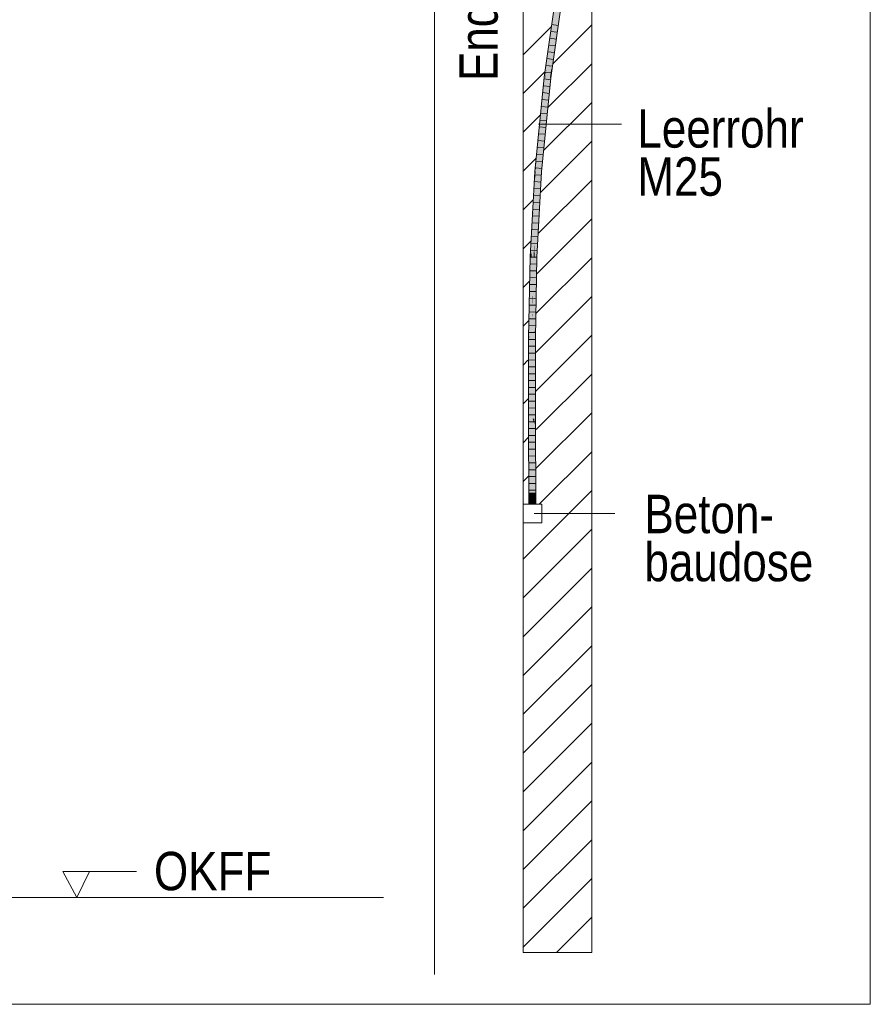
# Model space of a CAD drawing. Extents: x -620 to 300, y 62 to 1107.
# Tile 132 of 256: x 169 to 200, y 616 to 652. Entities that reach past the tile are written whole.
import ezdxf
from ezdxf.lldxf.tags import DXFTag

# ---------------------------------------------------------------- set-up
doc = ezdxf.new("R2010")
doc.units = 0
doc.layers.get('0').update_dxf_attribs({"lineweight": 35})
for name, color, linetype, lineweight, true_color in [('E_Betonbaudose', 1, 'Continuous', 13, 0xff0000), ('E_Detail_Beschriftung', 7, 'Continuous', 13, 0x009900), ('E_Detail_Wandschraffur', 7, 'Continuous', 5, 0xc0c0c0), ('E_Leerrohr 25-A06G9G0X8I', 7, 'Continuous', 9, 0xff8000), ('E_Leerrohr 25-Shading', 7, 'Continuous', 9, 0xff8000)]:
    doc.layers.add(name, color=color, linetype=linetype, lineweight=lineweight, true_color=true_color)
doc.layers.add('E_Detail_Linie_Text_Bem', color=7, linetype='Continuous', lineweight=13)
doc.styles.get("Standard").update_dxf_attribs({"font": 'ARIALN.TTF'})
tags = doc.linetypes.add('fein_strichliert', pattern=[4, 1, -2, 1]).pattern_tags.tags
tags[8:9] = [DXFTag(74, 4), DXFTag(75, 0), DXFTag(340, '0'), DXFTag(46, 0.0), DXFTag(50, 0.0), DXFTag(44, 0.0), DXFTag(45, 0.0)]
tags[6:7] = [DXFTag(74, 4), DXFTag(75, 0), DXFTag(340, '0'), DXFTag(46, 0.0), DXFTag(50, 0.0), DXFTag(44, 0.0), DXFTag(45, 0.0)]
tags[4:5] = [DXFTag(74, 4), DXFTag(75, 0), DXFTag(340, '0'), DXFTag(46, 0.0), DXFTag(50, 0.0), DXFTag(44, 0.0), DXFTag(45, 0.0)]
tags = doc.linetypes.add('fein_strichliert-A06G9G0V8I', pattern=[4, 1, -2, 1]).pattern_tags.tags
tags[8:9] = [DXFTag(74, 4), DXFTag(75, 0), DXFTag(340, '0'), DXFTag(46, 0.0), DXFTag(50, 0.0), DXFTag(44, 0.0), DXFTag(45, 0.0)]
tags[6:7] = [DXFTag(74, 4), DXFTag(75, 0), DXFTag(340, '0'), DXFTag(46, 0.0), DXFTag(50, 0.0), DXFTag(44, 0.0), DXFTag(45, 0.0)]
tags[4:5] = [DXFTag(74, 4), DXFTag(75, 0), DXFTag(340, '0'), DXFTag(46, 0.0), DXFTag(50, 0.0), DXFTag(44, 0.0), DXFTag(45, 0.0)]
tags = doc.linetypes.add('STRICHPUNKT2-A06G9G0Y8I', pattern=[12.7, 6.35, -3.175, 0, -3.175]).pattern_tags.tags
tags[10:11] = [DXFTag(74, 4), DXFTag(75, 0), DXFTag(340, '0'), DXFTag(46, 0.0), DXFTag(50, 0.0), DXFTag(44, 0.0), DXFTag(45, 0.0)]
tags[8:9] = [DXFTag(74, 4), DXFTag(75, 0), DXFTag(340, '0'), DXFTag(46, 0.0), DXFTag(50, 0.0), DXFTag(44, 0.0), DXFTag(45, 0.0)]
tags[6:7] = [DXFTag(74, 4), DXFTag(75, 0), DXFTag(340, '0'), DXFTag(46, 0.0), DXFTag(50, 0.0), DXFTag(44, 0.0), DXFTag(45, 0.0)]
tags[4:5] = [DXFTag(74, 4), DXFTag(75, 0), DXFTag(340, '0'), DXFTag(46, 0.0), DXFTag(50, 0.0), DXFTag(44, 0.0), DXFTag(45, 0.0)]

# ---------------------------------------------------------------- blocks, each defined once
blk = doc.blocks.new('Shading-A06G9FMP8I', base_point=(188.199, 722.684))
at = {"layer": 'E_Leerrohr 25-Shading', "color": 31, "true_color": 0xfabd7f}
for points in [[(189.204, 653.665), (188.866, 651.281), (189.292, 653.653), (188.851, 650.547)], [(189.358, 653.643), (189.292, 653.653), (188.866, 650.026), (188.851, 650.547)], [(189.358, 653.643), (188.866, 650.026), (189.363, 653.525)], [(188.851, 650.547), (188.866, 651.281), (188.661, 649.737), (188.693, 650.064)], [(188.851, 650.547), (188.661, 649.737), (188.734, 649.728)], [(188.851, 650.547), (188.734, 649.728), (188.866, 650.026), (188.822, 649.717)], [(188.693, 650.064), (188.646, 649.738), (188.661, 649.737)], [(188.646, 649.738), (188.39, 647.132), (188.396, 646.293), (188.34, 646.298)], [(188.661, 649.737), (188.646, 649.738), (188.396, 646.293)], [(188.734, 649.728), (188.661, 649.737), (188.396, 646.293)], [(188.396, 646.293), (188.484, 646.286), (188.734, 649.728), (188.822, 649.717)], [(188.39, 647.132), (188.308, 646.3), (188.34, 646.298)], [(188.248, 643.62), (188.396, 646.293), (188.254, 643.986), (188.34, 646.298)], [(188.396, 646.293), (188.248, 643.62), (188.312, 643.182), (188.265, 643.184)], [(188.34, 646.298), (188.308, 646.3), (188.254, 643.986), (188.267, 644.774)], [(188.267, 644.774), (188.308, 646.3), (188.285, 645.882)], [(188.396, 646.293), (188.312, 643.182), (188.484, 646.286)], [(188.285, 645.882), (188.25, 644.838), (188.224, 643.186), (188.223, 643.186)], [(188.285, 645.882), (188.224, 643.186), (188.267, 644.774)], [(188.25, 644.838), (188.285, 645.882), (188.259, 645.427)], [(188.259, 645.427), (188.195, 643.187), (188.25, 644.838)], [(188.195, 643.187), (188.259, 645.427), (188.198, 643.357), (188.248, 645.222)], [(188.248, 645.222), (188.227, 644.842), (188.198, 643.357), (188.213, 644.281)], [(188.213, 644.281), (188.219, 644.707), (188.154, 643.188), (188.146, 643.383)], [(188.25, 644.838), (188.195, 643.187), (188.223, 643.186)], [(188.227, 644.842), (188.219, 644.707), (188.213, 644.281)], [(188.254, 643.986), (188.267, 644.774), (188.224, 643.186)], [(188.213, 644.281), (188.154, 643.188), (188.185, 643.187)], [(188.185, 643.187), (188.193, 643.187), (188.213, 644.281), (188.198, 643.357)], [(188.248, 643.62), (188.254, 643.986), (188.224, 643.186)], [(188.248, 643.62), (188.224, 643.186), (188.265, 643.184)], [(188.084, 640.241), (188.136, 643.189), (188.081, 640.423)], [(188.084, 640.241), (188.167, 640.964), (188.136, 643.189), (188.172, 641.571)], [(188.146, 643.383), (188.136, 643.189), (188.154, 643.188)], [(188.154, 643.188), (188.136, 643.189), (188.174, 641.763), (188.172, 641.571)], [(188.185, 643.187), (188.154, 643.188), (188.174, 641.763)], [(188.193, 643.187), (188.185, 643.187), (188.177, 641.486), (188.174, 641.763)], [(188.183, 641.097), (188.195, 643.187), (188.177, 641.486), (188.193, 643.187)], [(188.183, 641.097), (188.224, 643.186), (188.195, 643.187)], [(188.254, 640.24), (188.224, 643.186), (188.195, 640.24), (188.183, 641.097)], [(188.193, 643.187), (188.195, 643.187), (188.198, 643.357)], [(188.285, 641.771), (188.265, 643.184), (188.23, 642.615), (188.224, 643.186)], [(188.312, 643.182), (188.265, 643.184), (188.285, 641.771)], [(188.23, 642.615), (188.254, 640.24), (188.259, 640.486)], [(188.285, 641.771), (188.23, 642.615), (188.259, 640.486)], [(188.174, 641.763), (188.172, 641.571), (188.177, 641.486), (188.177, 641.379)], [(188.172, 641.571), (188.167, 640.964), (188.177, 641.379), (188.173, 641.013)], [(188.173, 641.013), (188.183, 641.097), (188.177, 641.379)], [(188.177, 641.379), (188.183, 641.097), (188.177, 641.486)], [(188.162, 640.24), (188.166, 640.24), (188.167, 640.964), (188.173, 641.013)], [(188.183, 641.097), (188.166, 640.24), (188.178, 640.24)], [(188.166, 640.24), (188.183, 641.097), (188.173, 641.013)], [(188.183, 641.097), (188.178, 640.24), (188.195, 640.24)], [(188.167, 640.964), (188.084, 640.241), (188.162, 640.24)], [(188.081, 640.423), (188.078, 640.241), (188.084, 640.241)], [(188.078, 640.241), (188.081, 637.503), (188.084, 640.241)], [(188.084, 640.241), (188.081, 637.503), (188.162, 640.24), (188.162, 640.116)], [(188.162, 640.116), (188.081, 637.503), (188.17, 637.293), (188.082, 637.293)], [(188.166, 640.24), (188.162, 640.116), (188.17, 637.293)], [(188.162, 640.116), (188.166, 640.24), (188.162, 640.24)], [(188.166, 640.24), (188.17, 637.293), (188.178, 640.24), (188.179, 637.293)], [(188.178, 640.24), (188.179, 637.293), (188.195, 640.24), (188.192, 637.293)], [(188.192, 637.293), (188.258, 637.294), (188.195, 640.24), (188.254, 640.24)], [(188.094, 634.18), (188.183, 634.18), (188.082, 637.293), (188.17, 637.293)], [(188.17, 637.293), (188.183, 634.18), (188.179, 637.293)], [(188.179, 637.293), (188.183, 634.18), (188.192, 637.293)], [(188.192, 637.293), (188.183, 634.18), (188.259, 637.059), (188.251, 634.18)], [(188.192, 637.293), (188.259, 637.059), (188.258, 637.294)], [(188.251, 634.18), (188.271, 634.18), (188.259, 637.059)]]:
    blk.add_solid(points, dxfattribs=at)
at = {"layer": 'E_Leerrohr 25-Shading', "color": 43, "true_color": 0xd7ab7f}
for points in [[(189.168, 653.67), (188.902, 651.798), (189.204, 653.665), (188.866, 651.281)], [(189.363, 653.525), (188.866, 650.026), (189.4, 653.522), (188.902, 650.023)], [(188.902, 651.798), (188.77, 650.843), (188.788, 650.803), (188.73, 650.444)], [(188.77, 650.843), (188.902, 651.798), (188.776, 650.913)], [(188.902, 651.798), (188.788, 650.803), (188.884, 651.546)], [(188.788, 650.803), (188.866, 651.281), (188.884, 651.546)], [(188.693, 650.064), (188.866, 651.281), (188.788, 650.803)], [(188.661, 650.103), (188.617, 649.742), (188.776, 650.913), (188.77, 650.843)], [(188.77, 650.843), (188.617, 649.742), (188.73, 650.444)], [(188.693, 650.064), (188.693, 650.064), (188.73, 650.444), (188.788, 650.803)], [(188.617, 649.742), (188.646, 649.738), (188.73, 650.444), (188.693, 650.064)], [(188.661, 650.103), (188.61, 649.743), (188.617, 649.742)], [(188.852, 649.713), (188.902, 650.023), (188.822, 649.717), (188.869, 650.026)], [(188.869, 650.026), (188.866, 650.026), (188.822, 649.717)], [(188.902, 650.023), (188.902, 650.023), (188.858, 649.712), (188.852, 649.713)], [(188.39, 647.132), (188.617, 649.742), (188.408, 647.44), (188.61, 649.743)], [(188.646, 649.738), (188.617, 649.742), (188.39, 647.132)], [(188.408, 647.44), (188.61, 649.743), (188.444, 648.062)], [(188.71, 648.385), (188.822, 649.717), (188.484, 646.286)], [(188.858, 649.712), (188.852, 649.713), (188.603, 647.12), (188.71, 648.385)], [(188.852, 649.713), (188.822, 649.717), (188.71, 648.385)], [(188.603, 647.12), (188.71, 648.385), (188.507, 646.285), (188.484, 646.286)], [(188.301, 646.301), (188.308, 646.3), (188.444, 648.062), (188.408, 647.44)], [(188.301, 646.301), (188.444, 648.062), (188.373, 647.336)], [(188.293, 646.301), (188.373, 647.336), (188.348, 647.08)], [(188.293, 646.301), (188.295, 646.301), (188.373, 647.336), (188.331, 646.731)], [(188.39, 647.132), (188.408, 647.44), (188.308, 646.3)], [(188.507, 646.285), (188.52, 646.284), (188.603, 647.12)], [(188.348, 647.08), (188.308, 646.676), (188.293, 646.301), (188.282, 646.302)], [(188.295, 646.301), (188.301, 646.301), (188.331, 646.731)], [(188.308, 646.676), (188.271, 646.303), (188.282, 646.302)], [(188.146, 643.383), (188.254, 645.906), (188.099, 643.19), (188.258, 646.074)], [(188.254, 645.906), (188.231, 645.002), (188.277, 646.303), (188.267, 645.911)], [(188.268, 645.642), (188.286, 646.108), (188.248, 645.222), (188.253, 645.391)], [(188.253, 645.42), (188.293, 646.301), (188.267, 645.911), (188.282, 646.302)], [(188.286, 646.108), (188.293, 646.301), (188.253, 645.391), (188.253, 645.42)], [(188.254, 645.906), (188.277, 646.303), (188.271, 646.303)], [(188.254, 645.906), (188.271, 646.303), (188.258, 646.074)], [(188.286, 646.108), (188.259, 645.427), (188.301, 646.301), (188.285, 645.882)], [(188.267, 645.911), (188.282, 646.302), (188.277, 646.303)], [(188.285, 645.882), (188.308, 646.3), (188.301, 646.301)], [(188.293, 646.301), (188.286, 646.108), (188.295, 646.301)], [(188.286, 646.108), (188.301, 646.301), (188.295, 646.301)], [(188.439, 645.199), (188.484, 646.286), (188.312, 643.182)], [(188.52, 646.284), (188.507, 646.285), (188.373, 643.617), (188.439, 645.199)], [(188.507, 646.285), (188.484, 646.286), (188.439, 645.199)], [(188.219, 644.707), (188.231, 645.002), (188.146, 643.383), (188.254, 645.906)], [(188.231, 645.002), (188.227, 644.842), (188.267, 645.911), (188.253, 645.42)], [(188.253, 645.42), (188.227, 644.842), (188.253, 645.391)], [(188.253, 645.391), (188.227, 644.842), (188.248, 645.222)], [(188.248, 645.222), (188.259, 645.427), (188.268, 645.642)], [(188.227, 644.842), (188.231, 645.002), (188.219, 644.707)], [(188.373, 643.617), (188.439, 645.199), (188.332, 643.182), (188.312, 643.182)], [(188.332, 643.182), (188.349, 643.181), (188.373, 643.617)], [(188.136, 643.189), (188.058, 641.098), (188.075, 640.241), (188.041, 640.242)], [(188.099, 643.19), (188.058, 641.098), (188.128, 643.189)], [(188.058, 641.098), (188.136, 643.189), (188.128, 643.189)], [(188.136, 643.189), (188.075, 640.241), (188.081, 640.423)], [(188.146, 643.383), (188.099, 643.19), (188.128, 643.189)], [(188.128, 643.189), (188.136, 643.189), (188.146, 643.383)], [(188.311, 642.559), (188.312, 643.182), (188.285, 641.771)], [(188.332, 643.182), (188.312, 643.182), (188.311, 642.559)], [(188.314, 642.614), (188.348, 643.126), (188.332, 643.182), (188.349, 643.181)], [(188.314, 642.614), (188.332, 643.182), (188.319, 642.808)], [(188.308, 641.096), (188.348, 643.126), (188.31, 641.992)], [(188.31, 641.992), (188.348, 643.126), (188.311, 642.46), (188.314, 642.614)], [(188.311, 642.559), (188.314, 642.614), (188.319, 642.808)], [(188.259, 640.486), (188.27, 640.816), (188.311, 642.559), (188.311, 642.46)], [(188.259, 640.486), (188.311, 642.559), (188.285, 641.771)], [(188.27, 640.816), (188.31, 641.992), (188.311, 642.46)], [(188.314, 642.614), (188.311, 642.559), (188.311, 642.46)], [(188.257, 640.286), (188.308, 641.096), (188.27, 640.816), (188.31, 641.992)], [(188.279, 640.239), (188.308, 641.096), (188.256, 640.24), (188.257, 640.286)], [(188.279, 640.239), (188.291, 640.239), (188.308, 641.096)], [(188.27, 640.816), (188.263, 640.598), (188.257, 640.286), (188.254, 640.24)], [(188.075, 640.241), (188.078, 640.241), (188.081, 640.423)], [(188.263, 640.598), (188.259, 640.486), (188.254, 640.24)], [(188.257, 640.286), (188.254, 640.24), (188.256, 640.24)], [(188.041, 640.242), (188.045, 637.293), (188.081, 637.503), (188.082, 637.293)], [(188.041, 640.242), (188.081, 637.503), (188.075, 640.241)], [(188.081, 637.503), (188.078, 640.241), (188.075, 640.241)], [(188.256, 640.24), (188.254, 640.24), (188.258, 637.294)], [(188.279, 640.239), (188.256, 640.24), (188.286, 637.294), (188.258, 637.294)], [(188.286, 637.294), (188.295, 637.294), (188.279, 640.239), (188.291, 640.239)], [(188.058, 634.18), (188.094, 634.18), (188.045, 637.293), (188.082, 637.293)], [(188.286, 637.294), (188.258, 637.294), (188.28, 634.18), (188.259, 637.059)], [(188.259, 637.059), (188.271, 634.18), (188.28, 634.18)], [(188.286, 637.294), (188.28, 634.18), (188.308, 634.18)], [(188.308, 634.18), (188.295, 637.294), (188.286, 637.294)]]:
    blk.add_solid(points, dxfattribs=at)
at = {"layer": 'E_Leerrohr 25-Shading', "color": 31, "true_color": 0xecb67f}
for points in [[(188.183, 634.574), (188.058, 634.574), (188.183, 634.18), (188.058, 634.18)], [(188.308, 634.574), (188.183, 634.574), (188.308, 634.18), (188.183, 634.18)], [(188.183, 634.18), (187.993, 634.18), (188.183, 634.174), (187.993, 634.174)], [(188.215, 634.18), (188.183, 634.18), (188.215, 634.174), (188.183, 634.174)], [(188.373, 634.174), (188.373, 634.18), (188.215, 634.174), (188.215, 634.18)]]:
    blk.add_solid(points, dxfattribs=at)
blk = doc.blocks.new('Referenz-A06G9G0Z8I')
at = {"layer": 'E_Betonbaudose', "linetype": 'Continuous', "ltscale": 0.13}
for p, q in [((187.843, 633.494), (187.843, 634.174)), ((187.843, 634.174), (188.523, 634.174)), ((188.523, 634.174), (188.523, 633.494)), ((188.523, 633.494), (187.843, 633.494))]:
    blk.add_line(p, q, dxfattribs=at)
at = {"layer": 'E_Detail_Linie_Text_Bem', "linetype": 'fein_strichliert-A06G9G0V8I', "ltscale": 0.65}
for p, q in [((200.496, 615.945), (200.496, 677.262)), ((184.615, 617.026), (184.615, 669.906)), ((137.726, 615.945), (197.469, 615.945)), ((197.469, 615.945), (200.496, 615.945))]:
    blk.add_line(p, q, dxfattribs=at)
at = {"layer": 'E_Detail_Linie_Text_Bem', "linetype": 'Continuous', "ltscale": 0.13}
for p, q in [((187.843, 646.034), (187.843, 657.834)), ((190.343, 657.834), (190.343, 617.834)), ((187.843, 645.834), (187.843, 646.034)), ((187.843, 617.834), (187.843, 645.834)), ((145.742, 619.834), (182.755, 619.834)), ((190.343, 617.834), (187.843, 617.834))]:
    blk.add_line(p, q, dxfattribs=at)
at = {"layer": 'E_Detail_Linie_Text_Bem', "color": 0, "linetype": 'Continuous', "ltscale": 0.13}
for p, q in [((188.408, 648.032), (191.428, 648.032)), ((188.249, 633.834), (191.187, 633.834)), ((171.583, 619.834), (171.074, 620.784)), ((171.074, 620.784), (173.758, 620.784)), ((172.041, 620.788), (171.583, 619.834))]:
    blk.add_line(p, q, dxfattribs=at)
at = {"layer": 'E_Detail_Wandschraffur', "linetype": 'fein_strichliert', "ltscale": 0.13}
for p, q in [((187.843, 650.558), (188.862, 651.577)), ((188.757, 648.644), (190.343, 650.229)), ((187.843, 647.729), (188.468, 648.354)), ((188.484, 645.542), (190.343, 647.401)), ((187.843, 644.901), (188.205, 645.263)), ((188.347, 642.576), (190.343, 644.572)), ((187.843, 642.072), (188.072, 642.302)), ((188.302, 639.703), (190.343, 641.744)), ((187.843, 639.244), (188.022, 639.423)), ((188.323, 636.896), (190.343, 638.916)), ((187.843, 636.416), (188.041, 636.614)), ((188.43, 634.174), (190.343, 636.087)), ((187.843, 630.759), (190.343, 633.259)), ((187.843, 627.93), (190.343, 630.43)), ((187.843, 625.102), (190.343, 627.602)), ((187.843, 622.273), (190.343, 624.773)), ((187.843, 619.445), (190.343, 621.945)), ((189.061, 617.834), (190.343, 619.117))]:
    blk.add_line(p, q, dxfattribs=at)
at = {"layer": 'E_Detail_Wandschraffur', "linetype": 'ByBlock', "ltscale": 0.13}
for p, q in [((188.943, 650.243), (190.343, 651.643)), ((187.843, 649.143), (188.64, 649.94)), ((188.605, 647.077), (190.343, 648.815)), ((187.843, 646.315), (188.315, 646.787)), ((188.405, 644.049), (190.343, 645.987)), ((187.843, 643.487), (188.121, 643.764)), ((188.322, 641.137), (190.343, 643.158)), ((187.843, 640.658), (188.04, 640.855)), ((188.309, 638.296), (190.343, 640.33)), ((187.843, 637.83), (188.031, 638.018)), ((188.324, 635.483), (190.343, 637.501)), ((187.843, 635.001), (188.051, 635.209)), ((187.843, 632.173), (190.343, 634.673)), ((187.843, 629.344), (190.343, 631.844)), ((187.843, 626.516), (190.343, 629.016)), ((187.843, 623.688), (190.343, 626.188)), ((187.843, 620.859), (190.343, 623.359)), ((187.843, 618.031), (190.343, 620.531))]:
    blk.add_line(p, q, dxfattribs=at)
at = {"layer": 'E_Leerrohr 25-A06G9G0X8I', "linetype": 'Continuous', "ltscale": 0.13}
for p, q in [((188.61, 649.743), (189.168, 653.67)), ((188.858, 649.712), (189.416, 653.635)), ((189.087, 651.376), (188.854, 651.407)), ((189.122, 651.624), (188.889, 651.655)), ((189.052, 651.129), (188.819, 651.159)), ((189.017, 650.882), (188.784, 650.912)), ((188.947, 650.387), (188.713, 650.416)), ((188.982, 650.634), (188.749, 650.664)), ((188.911, 650.14), (188.678, 650.169)), ((188.271, 646.303), (188.61, 649.743)), ((188.52, 646.284), (188.858, 649.712)), ((188.844, 649.645), (188.611, 649.673)), ((188.876, 649.892), (188.643, 649.921)), ((188.82, 649.396), (188.586, 649.424)), ((188.771, 648.899), (188.537, 648.925)), ((188.795, 649.148), (188.562, 649.175)), ((188.746, 648.651), (188.513, 648.676)), ((188.697, 648.154), (188.463, 648.178)), ((188.722, 648.403), (188.488, 648.427)), ((188.673, 647.906), (188.439, 647.929)), ((188.648, 647.657), (188.414, 647.68)), ((188.599, 647.16), (188.365, 647.181)), ((188.624, 647.409), (188.39, 647.43)), ((188.575, 646.912), (188.341, 646.932)), ((188.526, 646.415), (188.292, 646.434)), ((188.55, 646.664), (188.316, 646.683)), ((188.099, 643.19), (188.271, 646.303)), ((188.506, 646.166), (188.272, 646.184)), ((188.349, 643.181), (188.52, 646.284)), ((188.479, 645.668), (188.244, 645.684)), ((188.493, 645.917), (188.258, 645.934)), ((188.465, 645.419), (188.231, 645.434)), ((188.437, 644.92), (188.203, 644.934)), ((188.451, 645.169), (188.217, 645.184)), ((188.424, 644.671), (188.189, 644.684)), ((188.41, 644.422), (188.175, 644.434)), ((188.382, 643.923), (188.148, 643.934)), ((188.396, 644.172), (188.161, 644.184)), ((188.369, 643.674), (188.134, 643.684)), ((188.041, 640.242), (188.099, 643.19)), ((188.341, 643.175), (188.106, 643.184)), ((188.355, 643.425), (188.12, 643.434)), ((188.291, 640.239), (188.349, 643.181)), ((188.336, 642.926), (188.101, 642.934)), ((188.326, 642.426), (188.092, 642.434)), ((188.331, 642.676), (188.097, 642.684)), ((188.322, 642.177), (188.087, 642.183)), ((188.317, 641.927), (188.082, 641.933)), ((188.307, 641.428), (188.072, 641.433)), ((188.312, 641.677), (188.077, 641.683)), ((188.302, 641.178), (188.067, 641.182)), ((188.292, 640.679), (188.057, 640.682)), ((188.297, 640.928), (188.062, 640.932)), ((188.287, 640.429), (188.052, 640.432)), ((188.045, 637.293), (188.041, 640.242)), ((188.284, 640.179), (188.049, 640.182)), ((188.284, 639.93), (188.049, 639.931)), ((188.295, 637.294), (188.291, 640.239)), ((188.284, 639.68), (188.049, 639.681)), ((188.285, 639.43), (188.05, 639.431)), ((188.285, 639.18), (188.05, 639.181)), ((188.285, 638.93), (188.05, 638.931)), ((188.286, 638.68), (188.051, 638.681)), ((188.286, 638.43), (188.051, 638.431)), ((188.286, 638.18), (188.051, 638.181)), ((188.287, 637.93), (188.052, 637.93)), ((188.287, 637.681), (188.052, 637.68)), ((188.287, 637.431), (188.052, 637.43)), ((188.058, 634.18), (188.045, 637.293)), ((188.288, 637.181), (188.053, 637.18)), ((188.308, 634.18), (188.295, 637.294)), ((188.289, 636.931), (188.054, 636.93)), ((188.29, 636.681), (188.055, 636.68)), ((188.291, 636.431), (188.056, 636.43)), ((188.292, 636.181), (188.057, 636.18)), ((188.293, 635.931), (188.058, 635.93)), ((188.294, 635.681), (188.059, 635.68)), ((188.295, 635.431), (188.06, 635.43)), ((188.296, 635.181), (188.061, 635.18)), ((188.297, 634.931), (188.062, 634.93)), ((188.058, 634.574), (188.058, 634.18)), ((188.131, 634.574), (188.058, 634.574)), ((188.298, 634.681), (188.063, 634.68)), ((188.235, 634.574), (188.131, 634.574)), ((188.308, 634.574), (188.235, 634.574)), ((188.308, 634.18), (188.308, 634.574)), ((187.993, 634.18), (187.993, 634.174)), ((188.104, 634.18), (187.993, 634.18)), ((188.104, 634.174), (187.993, 634.174)), ((188.131, 634.18), (188.058, 634.18)), ((188.308, 634.18), (188.058, 634.18)), ((188.299, 634.431), (188.064, 634.43)), ((188.262, 634.18), (188.104, 634.18)), ((188.262, 634.174), (188.104, 634.174)), ((188.235, 634.18), (188.131, 634.18)), ((188.308, 634.18), (188.235, 634.18)), ((188.373, 634.18), (188.262, 634.18)), ((188.373, 634.174), (188.262, 634.174)), ((188.373, 634.174), (188.373, 634.18))]:
    blk.add_line(p, q, dxfattribs=at)
at = {"layer": 'E_Leerrohr 25-A06G9G0X8I', "linetype": 'STRICHPUNKT2-A06G9G0Y8I', "lineweight": 5, "ltscale": 0.13}
blk.add_line((188.183, 634.18), (188.183, 634.574), dxfattribs=at)
at = {"layer": 'E_Detail_Beschriftung', "linetype": 'Continuous', "ltscale": 0.13, "insert": (185.518, 649.598), "char_height": 1.4, "attachment_point": 1, "rotation": 90}
blk.add_mtext('{\\fArial Narrow;Endtüllen}', dxfattribs=at)
at = {"layer": 'E_Detail_Beschriftung', "linetype": 'Continuous', "ltscale": 0.13, "char_height": 1.4, "attachment_point": 1}
for s, insert in [('{\\fArial Narrow;Leerrohr}', (192.007, 648.571)), ('{\\fArial Narrow;M25}', (192.007, 646.818)), ('{\\fArial Narrow;Beton-}', (192.264, 634.517)), ('{\\fArial Narrow;baudose}', (192.264, 632.767)), ('{\\fArial Narrow;OKFF}', (174.392, 621.502))]:
    blk.add_mtext(s, dxfattribs=dict(at, insert=insert))

msp = doc.modelspace()

# ---------------------------------------------------------------- block references
at = {"color": 8, "lineweight": 25, "ltscale": 0.25, "true_color": 0x808080}
msp.add_blockref('Referenz-A06G9G0Z8I', (0, 0), dxfattribs=at)
msp.add_blockref('Shading-A06G9FMP8I', (188.199, 722.684))

doc.saveas('drawing.dxf')
